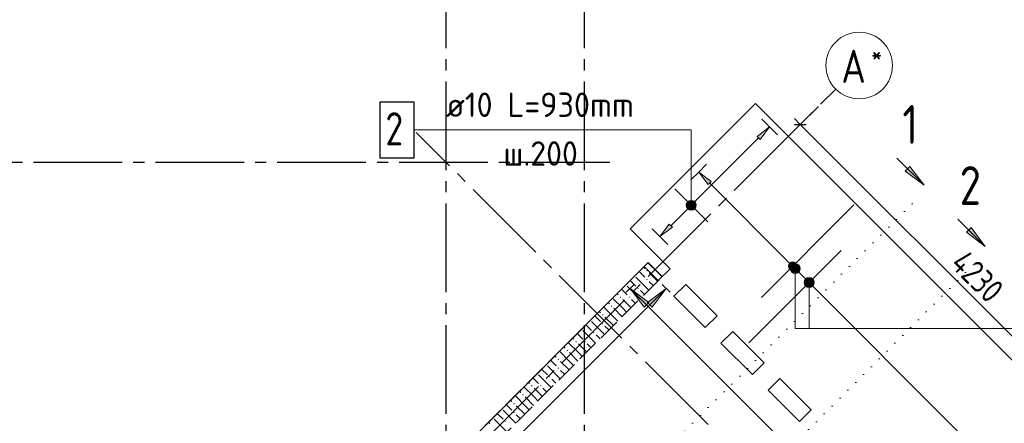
# Model space of a CAD drawing. Header units: millimetres. Extents: x 0 to 40165, y 0 to 42000.
# Tile 7 of 16: x 7205 to 16092, y 19815 to 23457. Entities that reach past the tile are written whole.
import ezdxf

# ---------------------------------------------------------------- set-up
doc = ezdxf.new("R2010")
doc.units = ezdxf.units.MM
for name, pattern in [('______2', [270, 200, -70]), ('______5', [1100, 800, -100, 100, -100]), ('______9', [100, 0, -100])]:
    doc.linetypes.add(name, pattern=pattern)
for name, color, linetype, lineweight in [('Standard', 7, 'Continuous', 25), ('ЖБ Перекрытие верхний уровень', 7, 'Continuous', 35), ('ЖБ Стена верхний уровень', 7, 'Continuous', 35), ('Оси', 40, '______5', 18), ('Позиционная метка линия выноска', 7, 'Continuous', 13), ('Позиционная метка номер позиции', 7, 'Continuous', 13), ('Узлы символ', 7, 'Continuous', 25)]:
    doc.layers.add(name, color=color, linetype=linetype, lineweight=lineweight)
doc.layers.add('Обрамление П-обр. равн.', color=7, linetype='Continuous', lineweight=25, true_color=0x5f1e0f)
doc.styles.add('GOST 2.304-81', font='txt')
doc.styles.add('ISOCPEUR', font='txt')

msp = doc.modelspace()

# ---------------------------------------------------------------- hatches: boundary and pattern name
at = {"layer": 'ЖБ Стена верхний уровень', "linetype": 'Continuous', "lineweight": 18, "transparency": 33554687}
for points in [[(12861, 21193.1), (12867.5, 21199.6), (12874, 21193.1), (12867.5, 21186.6)], [(12861, 21113.1), (12867.5, 21119.6), (12874, 21113.1), (12867.5, 21106.6)], [(12781, 21033.1), (12787.5, 21039.6), (12794, 21033.1), (12787.5, 21026.6)], [(12621, 20953.1), (12627.5, 20959.6), (12634, 20953.1), (12627.5, 20946.6)], [(12701, 20953.1), (12707.5, 20959.6), (12714, 20953.1), (12707.5, 20946.6)], [(12461, 20793.1), (12467.5, 20799.6), (12474, 20793.1), (12467.5, 20786.6)], [(12541, 20873.1), (12547.5, 20879.6), (12554, 20873.1), (12547.5, 20866.6)], [(12461, 20713.1), (12467.5, 20719.6), (12474, 20713.1), (12467.5, 20706.6)], [(12381, 20633.1), (12387.5, 20639.6), (12394, 20633.1), (12387.5, 20626.6)], [(12221, 20553.1), (12227.5, 20559.6), (12234, 20553.1), (12227.5, 20546.6)], [(12301, 20553.1), (12307.5, 20559.6), (12314, 20553.1), (12307.5, 20546.6)], [(12141, 20473.1), (12147.5, 20479.6), (12154, 20473.1), (12147.5, 20466.6)], [(12061, 20393.1), (12067.5, 20399.6), (12074, 20393.1), (12067.5, 20386.6)], [(12061, 20313.1), (12067.5, 20319.6), (12074, 20313.1), (12067.5, 20306.6)], [(11981, 20233.1), (11987.5, 20239.6), (11994, 20233.1), (11987.5, 20226.6)], [(11821, 20153.1), (11827.5, 20159.6), (11834, 20153.1), (11827.5, 20146.6)], [(11901, 20153.1), (11907.5, 20159.6), (11914, 20153.1), (11907.5, 20146.6)], [(11661, 19993.1), (11667.5, 19999.6), (11674, 19993.1), (11667.5, 19986.6)], [(11741, 20073.1), (11747.5, 20079.6), (11754, 20073.1), (11747.5, 20066.6)], [(11661, 19913.1), (11667.5, 19919.6), (11674, 19913.1), (11667.5, 19906.6)], [(11581, 19833.1), (11587.5, 19839.6), (11594, 19833.1), (11587.5, 19826.6)]]:
    msp.add_hatch(color=7, dxfattribs=at).paths.add_polyline_path(points, flags=16)
at = {"layer": 'Обрамление П-обр. равн.', "linetype": 'Continuous', "lineweight": 13, "transparency": 33554687}
for points in [[(13888.4, 22376.2), (13973.2, 22489.4), (13860.1, 22404.5)], [(13230.1, 21791.8), (13292.6, 21755.7), (13239.6, 21808.8)], [(13230.1, 21772.7), (13275.7, 21746.2), (13230.1, 21791.8)], [(13230.1, 21791.8), (13275.7, 21746.2), (13292.6, 21755.7)], [(13256.6, 21746.2), (13230.1, 21772.7), (13239.6, 21755.7)], [(13230.1, 21772.7), (13256.6, 21746.2), (13275.7, 21746.2)], [(13239.6, 21808.8), (13302.2, 21772.7), (13256.6, 21818.3)], [(13239.6, 21808.8), (13292.6, 21755.7), (13302.2, 21772.7)], [(13256.6, 21818.3), (13302.2, 21772.7), (13302.2, 21791.8)], [(13256.6, 21818.3), (13302.2, 21791.8), (13275.7, 21818.3)], [(13275.7, 21818.3), (13302.2, 21791.8), (13292.6, 21808.8)], [(14145.8, 21243.8), (14172.3, 21270.3), (14155.3, 21260.8)], [(14172.3, 21270.3), (14145.8, 21243.8), (14145.8, 21224.7)], [(14172.3, 21270.3), (14145.8, 21224.7), (14191.4, 21270.3)], [(14191.4, 21270.3), (14145.8, 21224.7), (14155.3, 21207.7)], [(14191.4, 21270.3), (14155.3, 21207.7), (14208.3, 21260.8)], [(14208.3, 21260.8), (14155.3, 21207.7), (14172.3, 21198.2)], [(14208.3, 21260.8), (14172.3, 21198.2), (14217.9, 21243.8)], [(14217.9, 21243.8), (14172.3, 21198.2), (14191.4, 21198.2)], [(14217.9, 21243.8), (14191.4, 21198.2), (14217.9, 21224.7)], [(14217.9, 21224.7), (14191.4, 21198.2), (14208.3, 21207.7)]]:
    msp.add_hatch(color=7, dxfattribs=at).paths.add_polyline_path(points)
for points in [[(13418.2, 21969.6), (13333.3, 22082.8), (13446.4, 21997.9)], [(13096.4, 21584.3), (12983.3, 21499.4), (13068.1, 21612.5)]]:
    msp.add_hatch(color=7, dxfattribs=at).paths.add_polyline_path(points, flags=16)
at = {"layer": 'Позиционная метка линия выноска', "linetype": 'Continuous', "lineweight": 13, "transparency": 33554687}
for points in [[(12884.3, 20905.4), (12714.6, 21032.7), (12841.9, 20863)], [(12912.6, 20863), (13039.9, 21032.7), (12870.1, 20905.4)]]:
    msp.add_hatch(color=7, dxfattribs=at).paths.add_polyline_path(points)
at = {"layer": 'Позиционная метка номер позиции', "linetype": 'Continuous', "lineweight": 13, "transparency": 33554687}
for points in [[(13221.1, 21782.2), (13311.1, 21782.2), (13304.8, 21804.7)], [(13221.1, 21782.2), (13304.8, 21804.7), (13227.4, 21804.7)], [(13227.4, 21759.7), (13311.1, 21782.2), (13221.1, 21782.2)], [(13227.4, 21804.7), (13304.8, 21804.7), (13288.6, 21820.9)], [(13227.4, 21804.7), (13288.6, 21820.9), (13243.6, 21820.9)], [(13227.4, 21759.7), (13304.8, 21759.7), (13311.1, 21782.2)], [(13243.6, 21820.9), (13288.6, 21820.9), (13266.1, 21827.2)], [(13243.6, 21743.5), (13304.8, 21759.7), (13227.4, 21759.7)], [(13243.6, 21743.5), (13288.6, 21743.5), (13304.8, 21759.7)], [(13288.6, 21743.5), (13243.6, 21743.5), (13266.1, 21737.2)], [(14227.8, 21249.5), (14182.8, 21249.5), (14166.6, 21233.3)], [(14227.8, 21249.5), (14166.6, 21233.3), (14244, 21233.3)], [(14182.8, 21249.5), (14227.8, 21249.5), (14205.3, 21255.8)], [(14244, 21233.3), (14166.6, 21233.3), (14160.3, 21210.8)], [(14244, 21233.3), (14160.3, 21210.8), (14250.3, 21210.8)], [(14250.3, 21210.8), (14160.3, 21210.8), (14166.6, 21188.3)], [(14250.3, 21210.8), (14166.6, 21188.3), (14244, 21188.3)], [(14244, 21188.3), (14166.6, 21188.3), (14182.8, 21172.1)], [(14244, 21188.3), (14182.8, 21172.1), (14227.8, 21172.1)], [(14227.8, 21172.1), (14182.8, 21172.1), (14205.3, 21165.8)], [(14369, 21108.2), (14291.6, 21108.2), (14285.3, 21085.7)], [(14369, 21108.2), (14285.3, 21085.7), (14375.3, 21085.7)], [(14375.3, 21085.7), (14285.3, 21085.7), (14291.6, 21063.2)], [(14352.8, 21124.4), (14307.8, 21124.4), (14291.6, 21108.2)], [(14352.8, 21124.4), (14291.6, 21108.2), (14369, 21108.2)], [(14375.3, 21085.7), (14291.6, 21063.2), (14369, 21063.2)], [(14369, 21063.2), (14291.6, 21063.2), (14307.8, 21047)], [(14307.8, 21124.4), (14352.8, 21124.4), (14330.3, 21130.7)], [(14369, 21063.2), (14307.8, 21047), (14352.8, 21047)], [(14352.8, 21047), (14307.8, 21047), (14330.3, 21040.7)]]:
    msp.add_hatch(color=7, dxfattribs=at).paths.add_polyline_path(points)
at = {"layer": 'Узлы символ', "linetype": 'Continuous', "lineweight": 13, "transparency": 33554687}
for points in [[(15240.6, 22132.9), (15367.8, 21963.2), (15198.1, 22090.5)], [(15792.1, 21581.3), (15919.4, 21411.6), (15749.7, 21538.9)]]:
    msp.add_hatch(color=7, dxfattribs=at).paths.add_polyline_path(points, flags=16)

# ---------------------------------------------------------------- linework, layer by layer
at = {"layer": 'Standard', "color": 251, "linetype": 'Continuous', "lineweight": -3, "true_color": 0x656565, "transparency": 33554687}
for q in [(14413.5, 22675.1), (14338.9, 22600.5), (14162.1, 22423.7)]:
    msp.add_line((14250.5, 22512.1), q, dxfattribs=at)
at = {"layer": 'Standard', "color": 7, "linetype": 'Continuous', "lineweight": 13, "transparency": 33554687}
for q in [(14197.5, 22565.1), (17241.6, 19521)]:
    msp.add_line((14250.5, 22512.1), q, dxfattribs=at)
at = {"layer": 'Standard', "color": 7, "linetype": 'Continuous', "lineweight": 25, "transparency": 33554687}
msp.add_line((14197.5, 22512.1), (14303.5, 22512.1), dxfattribs=at)
at = {"layer": 'ЖБ Перекрытие верхний уровень', "color": 7, "linetype": 'Continuous', "lineweight": 18, "transparency": 33554687}
for p, q in [((13846, 22701.5), (12714.6, 21570.1)), ((19340.2, 17207.2), (13846, 22701.5)), ((12714.6, 21570.1), (13075.2, 21209.5)), ((12841.9, 21230.7), (8104.3, 16493.1)), ((12969.1, 21103.4), (12841.9, 21230.7)), ((13075.2, 21209.5), (12969.1, 21103.4)), ((13110.6, 20962), (13216.6, 21068)), ((13216.6, 21068), (13499.5, 20785.2)), ((13393.4, 20679.1), (13110.6, 20962)), ((13499.5, 20785.2), (13393.4, 20679.1)), ((13534.8, 20537.7), (13640.9, 20643.8)), ((13640.9, 20643.8), (13923.7, 20360.9)), ((13817.7, 20254.9), (13534.8, 20537.7)), ((13923.7, 20360.9), (13817.7, 20254.9)), ((13959.1, 20113.4), (14065.2, 20219.5)), ((14065.2, 20219.5), (14348, 19936.7)), ((14241.9, 19830.6), (13959.1, 20113.4)), ((14348, 19936.7), (14241.9, 19830.6))]:
    msp.add_line(p, q, dxfattribs=at)
at = {"layer": 'ЖБ Стена верхний уровень', "color": 251, "linetype": '______2', "lineweight": 13, "true_color": 0x656565, "transparency": 33554687}
for p, q in [((12877.2, 21266), (6661.8, 15050.6)), ((13004.5, 21138.8), (12877.2, 21266)), ((6916.3, 15050.6), (13004.5, 21138.8))]:
    msp.add_line(p, q, dxfattribs=at)
at = {"layer": 'ЖБ Стена верхний уровень', "color": 9, "linetype": 'Continuous', "lineweight": 18, "true_color": 0xc7c7c7, "transparency": 33554687}
for p, q in [((12967.5, 21173.1), (12875.9, 21264.7)), ((12807.5, 21173.1), (12795.9, 21184.7)), ((12847.5, 21133.1), (12807.5, 21173.1)), ((12835.9, 21224.7), (12847.5, 21213.1)), ((12887.5, 21173.1), (12963.2, 21097.4)), ((12967.5, 21173.1), (13003.2, 21137.4)), ((12715.9, 21104.7), (12767.5, 21053.1)), ((12767.5, 21133.1), (12883.2, 21017.4)), ((12887.5, 21093.1), (12923.2, 21057.4)), ((12595.9, 20984.7), (12607.5, 20973.1)), ((12647.5, 21013.1), (12635.9, 21024.7)), ((12687.5, 20973.1), (12647.5, 21013.1)), ((12687.5, 21053.1), (12803.2, 20937.4)), ((12807.5, 21013.1), (12843.2, 20977.4)), ((12515.9, 20904.7), (12527.5, 20893.1)), ((12647.5, 20853.1), (12555.9, 20944.7)), ((12647.5, 20933.1), (12723.2, 20857.4)), ((12727.5, 20933.1), (12763.2, 20897.4)), ((12435.9, 20824.7), (12447.5, 20813.1)), ((12567.5, 20773.1), (12475.9, 20864.7)), ((12567.5, 20853.1), (12643.2, 20777.4)), ((12647.5, 20853.1), (12683.2, 20817.4)), ((12367.5, 20733.1), (12483.2, 20617.4)), ((12407.5, 20773.1), (12395.9, 20784.7)), ((12447.5, 20733.1), (12407.5, 20773.1)), ((12487.5, 20773.1), (12563.2, 20697.4)), ((12567.5, 20773.1), (12603.2, 20737.4)), ((12247.5, 20613.1), (12235.9, 20624.7)), ((12287.5, 20653.1), (12403.2, 20537.4)), ((12315.9, 20704.7), (12367.5, 20653.1)), ((12487.5, 20693.1), (12523.2, 20657.4)), ((12247.5, 20453.1), (12155.9, 20544.7)), ((12195.9, 20584.7), (12207.5, 20573.1)), ((12287.5, 20573.1), (12247.5, 20613.1)), ((12247.5, 20533.1), (12323.2, 20457.4)), ((12327.5, 20533.1), (12363.2, 20497.4)), ((12407.5, 20613.1), (12443.2, 20577.4)), ((12167.5, 20373.1), (12075.9, 20464.7)), ((12115.9, 20504.7), (12127.5, 20493.1)), ((12167.5, 20453.1), (12243.2, 20377.4)), ((12247.5, 20453.1), (12283.2, 20417.4)), ((12007.5, 20373.1), (11995.9, 20384.7)), ((12047.5, 20333.1), (12007.5, 20373.1)), ((12035.9, 20424.7), (12047.5, 20413.1)), ((12087.5, 20373.1), (12163.2, 20297.4)), ((12167.5, 20373.1), (12203.2, 20337.4)), ((11915.9, 20304.7), (11967.5, 20253.1)), ((11967.5, 20333.1), (12083.2, 20217.4)), ((12087.5, 20293.1), (12123.2, 20257.4)), ((11795.9, 20184.7), (11807.5, 20173.1)), ((11847.5, 20213.1), (11835.9, 20224.7)), ((11887.5, 20173.1), (11847.5, 20213.1)), ((11887.5, 20253.1), (12003.2, 20137.4)), ((12007.5, 20213.1), (12043.2, 20177.4)), ((11715.9, 20104.7), (11727.5, 20093.1)), ((11847.5, 20053.1), (11755.9, 20144.7)), ((11847.5, 20133.1), (11923.2, 20057.4)), ((11927.5, 20133.1), (11963.2, 20097.4)), ((11635.9, 20024.7), (11647.5, 20013.1)), ((11767.5, 19973.1), (11675.9, 20064.7)), ((11767.5, 20053.1), (11843.2, 19977.4)), ((11847.5, 20053.1), (11883.2, 20017.4)), ((11567.5, 19933.1), (11683.2, 19817.4)), ((11607.5, 19973.1), (11595.9, 19984.7)), ((11647.5, 19933.1), (11607.5, 19973.1)), ((11687.5, 19973.1), (11763.2, 19897.4)), ((11767.5, 19973.1), (11803.2, 19937.4)), ((11447.5, 19813.1), (11435.9, 19824.7)), ((11487.5, 19853.1), (11603.2, 19737.4)), ((11515.9, 19904.7), (11567.5, 19853.1)), ((11687.5, 19893.1), (11723.2, 19857.4))]:
    msp.add_line(p, q, dxfattribs=at)
at = {"layer": 'Обрамление П-обр. равн.', "color": 251, "linetype": 'Continuous', "lineweight": 13, "true_color": 0x494949, "transparency": 33554687}
for p, q in [((13973.2, 22489.4), (13860.1, 22404.5)), ((13888.4, 22376.2), (13973.2, 22489.4)), ((13973.2, 22489.4), (13902.5, 22560.1)), ((13973.2, 22489.4), (14043.9, 22418.6)), ((13973.2, 22489.4), (13973.2, 22489.4)), ((13860.1, 22404.5), (13888.4, 22376.2)), ((13287.3, 21803.5), (13874.2, 22390.4)), ((13333.3, 22082.8), (13404, 22153.5)), ((13333.3, 22082.8), (13262.6, 22012.1)), ((13333.3, 22082.8), (13446.4, 21997.9)), ((13418.2, 21969.6), (13333.3, 22082.8)), ((13333.3, 22082.8), (13333.3, 22082.8)), ((13446.4, 21997.9), (13418.2, 21969.6)), ((13432.3, 21983.8), (14160.6, 21255.5)), ((13239.6, 21808.8), (13239.6, 21808.8)), ((13082.3, 21598.4), (13244.9, 21761)), ((13292.6, 21755.7), (13292.6, 21755.7)), ((12983.3, 21499.4), (13068.1, 21612.5)), ((13068.1, 21612.5), (13096.4, 21584.3)), ((12983.3, 21499.4), (12912.6, 21570.1)), ((13096.4, 21584.3), (12983.3, 21499.4)), ((12983.3, 21499.4), (13054, 21428.7)), ((12983.3, 21499.4), (12983.3, 21499.4)), ((14208.3, 21260.8), (14208.3, 21260.8)), ((14155.3, 21207.7), (14155.3, 21207.7)), ((14203, 21213), (18608.3, 16807.7))]:
    msp.add_line(p, q, dxfattribs=at)
at = {"layer": 'Обрамление П-обр. равн.', "color": 7, "linetype": 'Continuous', "lineweight": 13, "transparency": 33554687}
msp.add_line((11034.1, 22462.2), (12966.1, 22462.2), dxfattribs=at)
at = {"layer": 'Обрамление П-обр. равн.', "color": 7, "linetype": 'Continuous', "lineweight": 25, "transparency": 33554687}
for p, q in [((13117.6, 21930.7), (13414.6, 21633.8)), ((14733.4, 21785.8), (13899, 20951.4)), ((13785.9, 20541.3), (14620.2, 21375.7))]:
    msp.add_line(p, q, dxfattribs=at)
msp.add_lwpolyline([(10456.1, 22212.2), (10766.1, 22212.2), (10766.1, 22712.2), (10456.1, 22712.2), (10456.1, 22212.2)], dxfattribs=at)
at = {"layer": 'Обрамление П-обр. равн.', "color": 251, "linetype": 'Continuous', "lineweight": 13, "true_color": 0x494949, "transparency": 33554687}
for centre in [(13266.1, 21782.2), (14181.8, 21234.2)]:
    msp.add_circle(centre, 37.5, dxfattribs=at)
at = {"layer": 'Оси', "color": 8, "linetype": '______5', "lineweight": -3, "transparency": 33554687}
for p, q in [((11050.5, 40500), (11050.5, 7060)), ((12300.5, 40500), (12300.5, 7060)), ((6654.7, 14916.2), (14570, 22831.6)), ((18863.7, 14360.4), (10783.6, 22440.5)), ((12530.5, 22170), (3600, 22170))]:
    msp.add_line(p, q, dxfattribs=at)
at = {"layer": 'Оси', "color": 7, "linetype": 'Continuous', "lineweight": 13, "transparency": 33554687}
msp.add_circle((14782.2, 23043.7), 300, dxfattribs=at)
at = {"layer": 'Позиционная метка линия выноска', "color": 251, "linetype": 'Continuous', "lineweight": 13, "true_color": 0x494949, "transparency": 33554687}
for p, q in [((12749.9, 21068.1), (12679.2, 20997.4)), ((13004.5, 21068.1), (13075.2, 20997.4)), ((12714.6, 21032.7), (12714.6, 21032.7)), ((12714.6, 21032.7), (12714.6, 21032.7)), ((12714.6, 21032.7), (12714.6, 21032.7)), ((12714.6, 21032.7), (12841.9, 20863)), ((12884.3, 20905.4), (12714.6, 21032.7)), ((13039.9, 21032.7), (12870.1, 20905.4)), ((12912.6, 20863), (13039.9, 21032.7)), ((13039.9, 21032.7), (13039.9, 21032.7)), ((13039.9, 21032.7), (13039.9, 21032.7)), ((13039.9, 21032.7), (13039.9, 21032.7)), ((12841.9, 20863), (12884.3, 20905.4)), ((12863.1, 20884.2), (12873.7, 20873.6)), ((12870.1, 20905.4), (12912.6, 20863)), ((12891.4, 20884.2), (12880.8, 20873.6))]:
    msp.add_line(p, q, dxfattribs=at)
for points in [[(9942.7, 12165.6), (7609.3, 14499), (9053.3, 15943), (8501.7, 16494.6), (13039.9, 21032.7)], [(9617.5, 12165.6), (13831.8, 16379.9), (15741, 14470.8), (17508.8, 16238.5), (12714.6, 21032.7)]]:
    msp.add_lwpolyline(points, dxfattribs=at)
at = {"layer": 'Позиционная метка номер позиции', "color": 7, "linetype": 'Continuous', "lineweight": 13, "transparency": 33554687}
for p, q in [((13221.1, 21782.2), (13221.1, 21782.2)), ((13266.1, 21827.2), (13266.1, 21827.2)), ((13311.1, 21782.2), (13311.1, 21782.2)), ((13266.1, 21737.2), (13266.1, 21737.2)), ((14205.3, 21255.8), (14205.3, 21255.8)), ((14160.3, 21210.8), (14160.3, 21210.8)), ((14205.3, 21165.8), (14205.3, 21165.8)), ((14250.3, 21210.8), (14250.3, 21210.8)), ((14285.3, 21085.7), (14285.3, 21085.7)), ((14330.3, 21130.7), (14330.3, 21130.7)), ((14375.3, 21085.7), (14375.3, 21085.7)), ((14330.3, 21040.7), (14330.3, 21040.7))]:
    msp.add_line(p, q, dxfattribs=at)
for points in [[(13266.1, 21782.2), (13266.1, 22462.2), (10766.1, 22462.2)], [(14205.3, 21210.8), (14205.3, 20670.8), (18305.9, 20670.8)], [(14330.3, 21085.7), (14330.3, 20670.8), (18305.9, 20670.8)]]:
    msp.add_lwpolyline(points, dxfattribs=at)
for centre in [(13266.1, 21782.2), (14205.3, 21210.8), (14330.3, 21085.7)]:
    msp.add_circle(centre, 45, dxfattribs=at)
at = {"layer": 'Узлы символ', "color": 7, "linetype": 'Continuous', "lineweight": 13, "transparency": 33554687}
for p, q in [((15367.8, 21963.2), (15122.1, 22208.9)), ((15198.1, 22090.5), (15240.6, 22132.9)), ((15240.6, 22132.9), (15367.8, 21963.2)), ((15367.8, 21963.2), (15198.1, 22090.5)), ((15219.4, 22111.7), (15208.8, 22122.3)), ((15367.8, 21963.2), (15367.8, 21963.2)), ((15367.8, 21963.2), (15367.8, 21963.2)), ((15367.8, 21963.2), (15367.8, 21963.2)), ((15919.4, 21411.6), (15673.7, 21657.4)), ((15749.7, 21538.9), (15792.1, 21581.3)), ((15919.4, 21411.6), (15749.7, 21538.9)), ((15770.9, 21560.1), (15760.3, 21570.7)), ((15792.1, 21581.3), (15919.4, 21411.6)), ((15919.4, 21411.6), (15919.4, 21411.6)), ((15919.4, 21411.6), (15919.4, 21411.6)), ((15919.4, 21411.6), (15919.4, 21411.6))]:
    msp.add_line(p, q, dxfattribs=at)
at = {"layer": 'Узлы символ', "color": 7, "linetype": '______9', "lineweight": 13, "transparency": 33554687}
for p, q in [((15260.7, 21796.9), (12999.3, 19535.5)), ((15812.3, 21245.4), (13550.9, 18984))]:
    msp.add_line(p, q, dxfattribs=at)

# ---------------------------------------------------------------- texts
at = {"layer": 'Standard', "color": 7, "linetype": 'Continuous', "lineweight": 25, "transparency": 33554687, "insert": (15593.4, 21239.9), "char_height": 220, "width": 657.054, "attachment_point": 7, "rotation": 315, "style": 'GOST 2.304-81'}
msp.add_mtext('4230', dxfattribs=at)
at = {"layer": 'Обрамление П-обр. равн.', "color": 7, "linetype": 'Continuous', "lineweight": 13, "transparency": 33554687, "attachment_point": 7, "style": 'ISOCPEUR'}
for s, insert, char_height, width in [('\\W0.96;ø10 L=930mm ', (11054.1, 22579.6), 220, 1996.291), ('\\W0.78;2', (10506.1, 22322.2), 300, 326.426), ('\\W0.95;ш.200 ', (11571.1, 22139.6), 220, 962.122)]:
    msp.add_mtext(s, dxfattribs=dict(at, insert=insert, char_height=char_height, width=width))
at = {"layer": 'Оси', "color": 7, "linetype": 'Continuous', "lineweight": 25, "transparency": 33554687, "attachment_point": 7, "style": 'ISOCPEUR'}
for s, insert, char_height, width in [('\\W0.80;*', (14890.7, 23061.2), 180, 215.909), ('\\W0.82;А', (14620.7, 22886.2), 300, 392.649)]:
    msp.add_mtext(s, dxfattribs=dict(at, insert=insert, char_height=char_height, width=width))
at = {"layer": 'Узлы символ', "color": 7, "linetype": 'Continuous', "lineweight": 35, "transparency": 33554687, "char_height": 350, "attachment_point": 7, "style": 'GOST 2.304-81'}
for s, insert, width in [('1', (15171.7, 22337.2), 324.176), ('2', (15688.3, 21785.7), 398.767)]:
    msp.add_mtext(s, dxfattribs=dict(at, insert=insert, width=width))

doc.saveas('drawing.dxf')
